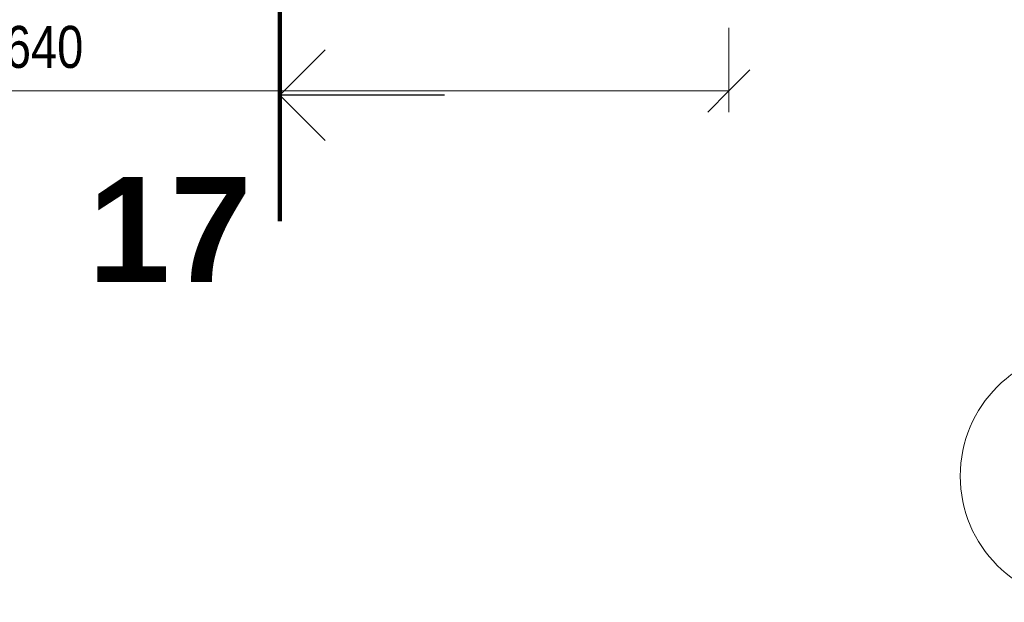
# Model space of a CAD drawing. Header units: millimetres. Extents: x 904 to 73698, y -5904 to 34585.
# Tile 8 of 12: x 52050 to 56730, y 22000 to 24769. Entities that reach past the tile are written whole.
import ezdxf

# ---------------------------------------------------------------- set-up
doc = ezdxf.new("R2010")
doc.units = ezdxf.units.MM
for name, color, linetype, lineweight in [('CA_KOTY', 3, 'Continuous', 9), ('CA_KOTY-100', 3, 'Continuous', 9), ('CA_REZYZNACKY', 1, 'Continuous', 9), ('CA_TEXT35', 62, 'Continuous', 9)]:
    doc.layers.add(name, color=color, linetype=linetype, lineweight=lineweight)
doc.styles.add('Arial_1', font='arial.ttf', dxfattribs={"width": 0.8, "height": 200})
doc.styles.add('Arial_B', font='arialbd.ttf', dxfattribs={"height": 500})
doc.dimstyles.new('HP_Přímá_-_2_mm_Ariel_1-100_1', dxfattribs={"dimscale": 304.8, "dimtxt": 204.05188, "dimasz": 0.656168, "dimexe": 0.328084, "dimexo": 0.0625, "dimgap": 0.164042, "dimtad": 1, "dimdec": 0, "dimzin": 0, "dimdsep": 46, "dimtxsty": 'Arial_1', "dimblk1": 'OBLIQUE', "dimblk2": 'OBLIQUE', "dimsah": 1, "dimcen": 0.09, "dimazin": 0, "dimtfac": 1, "dimtdec": 4, "dimtix": 1, "dimtmove": 0, "dimatfit": 3, "dimfxl": 0.984252, "dimfxlon": 1, "dimtvp": 1, "dimtolj": 1, "dimtzin": 0, "dimarcsym": 2})

# ---------------------------------------------------------------- blocks, each defined once
blk = doc.blocks.new('Osnova - Bublina osnovy 12mm-4850-PŮDORYS 1_NP - vestavek V6')
at = {"layer": 'CA_TEXT35'}
blk.add_circle((0, 0), 6, dxfattribs=at)
blk = doc.blocks.new('Řez - HP_rez-422275-PŮDORYS 1_NP - vestavek V6')
at = {"layer": 'CA_REZYZNACKY', "lineweight": 100}
blk.add_line((-12, 0), (0, 0), dxfattribs=at)
at = {"layer": 'CA_REZYZNACKY', "lineweight": 25}
for p, q in [((-6, 0), (-8.155, -2.155)), ((-6, 0), (-3.845, -2.155)), ((-6, -7.821), (-6, 0))]:
    blk.add_line(p, q, dxfattribs=at)
blk = doc.blocks.new('DIMBLOCK36-PŮDORYS 1_NP - vestavek V6')
at = {"layer": 'CA_KOTY-100'}
for p, q in [((48780, 24430.5), (48780, 24730.5)), ((55420, 24430.5), (55420, 24730.5)), ((48780, 24430.5), (48880, 24530.5)), ((55420, 24430.5), (55520, 24530.5)), ((48780, 24430.5), (48680, 24330.5)), ((48780, 24430.5), (55420, 24430.5)), ((48780, 24430.5), (48780, 24330.5)), ((55420, 24430.5), (55320, 24330.5)), ((55420, 24430.5), (55420, 24330.5))]:
    blk.add_line(p, q, dxfattribs=at)
at = {"layer": 'CA_KOTY-100', "color": 0, "insert": (51855.2, 24740.1), "char_height": 200, "width": 587.669, "attachment_point": 1, "line_spacing_factor": 0.941778, "style": 'Arial_1'}
blk.add_mtext('6640', dxfattribs=at)
blk = doc.blocks.new('_Oblique')
at = {"color": 0, "linetype": 'ByBlock', "lineweight": -2}
blk.add_line((-0.5, -0.5), (0.5, 0.5), dxfattribs=at)

msp = doc.modelspace()

# ---------------------------------------------------------------- block references
at = {"layer": 'CA_REZYZNACKY', "lineweight": 100, "xscale": 99.99999999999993, "yscale": 99.99999999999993, "zscale": 99.99999999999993, "rotation": 89.9999999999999}
msp.add_blockref('Řez - HP_rez-422275-PŮDORYS 1_NP - vestavek V6', (53286.8, 25011.4), dxfattribs=at)
at = {"layer": 'CA_TEXT35', "xscale": 99.99999999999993, "yscale": 99.99999999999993, "zscale": 99.99999999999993}
msp.add_blockref('Osnova - Bublina osnovy 12mm-4850-PŮDORYS 1_NP - vestavek V6', (57120.1, 22599.8), dxfattribs=at)

# ---------------------------------------------------------------- texts
at = {"layer": 'CA_REZYZNACKY', "insert": (52375.7, 24022.3), "char_height": 500, "width": 962.025, "attachment_point": 1, "style": 'Arial_B'}
msp.add_mtext('17', dxfattribs=at)

# ---------------------------------------------------------------- dimensions: what is measured, and where the dimension line sits
at = {"layer": 'CA_KOTY'}
dim = msp.add_linear_dim(base=(55420, 24430.5), p1=(48780, 24730.5), p2=(55420, 24730.5), dimstyle='HP_Přímá_-_2_mm_Ariel_1-100_1', override={"dimpost": '<>', "dimfxl": 6640}, dxfattribs=at)
dim.commit()
dim.dimension.update_dxf_attribs({"geometry": 'DIMBLOCK36-PŮDORYS 1_NP - vestavek V6', "text_midpoint": (52100, 24582.6)})

doc.saveas('drawing.dxf')
